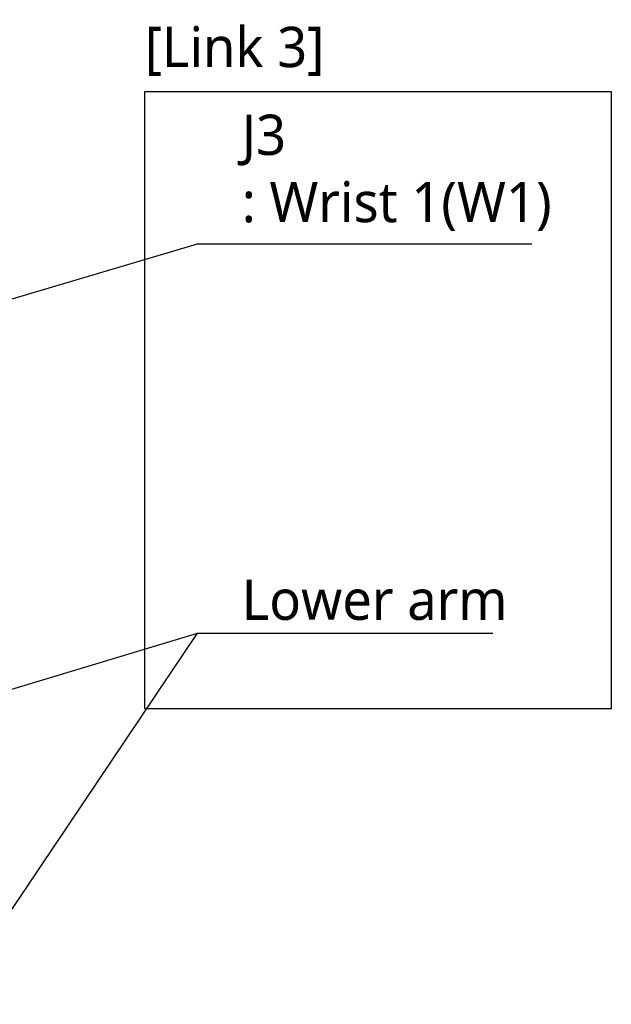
# Model space of a CAD drawing. Header units: millimetres. Extents: x 0 to 4378, y 0 to 2397.
# Tile 247 of 256: x 1848 to 2082, y 1542 to 1933. Entities that reach past the tile are written whole.
import ezdxf

# ---------------------------------------------------------------- set-up
doc = ezdxf.new("R2010")
doc.units = ezdxf.units.MM
doc.header["$LTSCALE"] = 0.2
doc.layers.add('05_Section Line', color=3, linetype='Continuous')
doc.styles.add('Rainbow-5.0 Style', font='malgunsl.ttf')
doc.dimstyles.new('Rainbow-5.0 Style', dxfattribs={"dimtxt": 4.5, "dimasz": 2.5, "dimexe": 1, "dimexo": 1, "dimgap": 1, "dimtad": 1, "dimdsep": 46, "dimtxsty": 'Rainbow-5.0 Style', "dimcen": 0, "dimclrd": 251, "dimclre": 251, "dimclrt": 7, "dimazin": 3, "dimtp": 0.1, "dimtm": 0.1, "dimtfac": 0.61, "dimtmove": 0, "dimatfit": 3, "dimfxl": 1, "dimlwd": -1, "dimlwe": -1, "dimarcsym": 1})

msp = doc.modelspace()

# ---------------------------------------------------------------- linework, layer by layer
at = {"layer": '05_Section Line'}
msp.add_lwpolyline([(1897.239, 1904.063), (2082.456, 1904.063), (2082.456, 1659.09), (1897.239, 1659.09)], close=True, dxfattribs=at)

# ---------------------------------------------------------------- texts
at = {"color": 7, "char_height": 16, "attachment_point": 7, "style": 'Rainbow-5.0 Style'}
for s, insert in [('[Link 3]', (1897.239, 1910.164)), ('J3\\P: Wrist 1(W1)', (1935.762, 1848.646)), ('Lower arm', (1935.762, 1694.122))]:
    msp.add_mtext(s, dxfattribs=dict(at, insert=insert))

# ---------------------------------------------------------------- leaders
at = {"annotation_type": 0, "has_hookline": 1, "hookline_direction": 0}
for points, text_width in [([(1612.144, 1752.883), (1918.262, 1843.646), (1930.762, 1843.646)], 115.187), ([(1612.144, 1596.559), (1918.262, 1689.122), (1930.762, 1689.122)], 99.666)]:
    msp.add_leader(points, dimstyle='Rainbow-5.0 Style', override={"dimscale": 5, "dimgap": 1, "dimtad": 1}, dxfattribs=dict(at, text_width=text_width))
msp.add_leader([(1612.144, 1234.275), (1918.262, 1689.122)], dimstyle='Rainbow-5.0 Style', override={"dimscale": 5, "dimgap": 1, "dimtad": 1})

doc.saveas('drawing.dxf')
